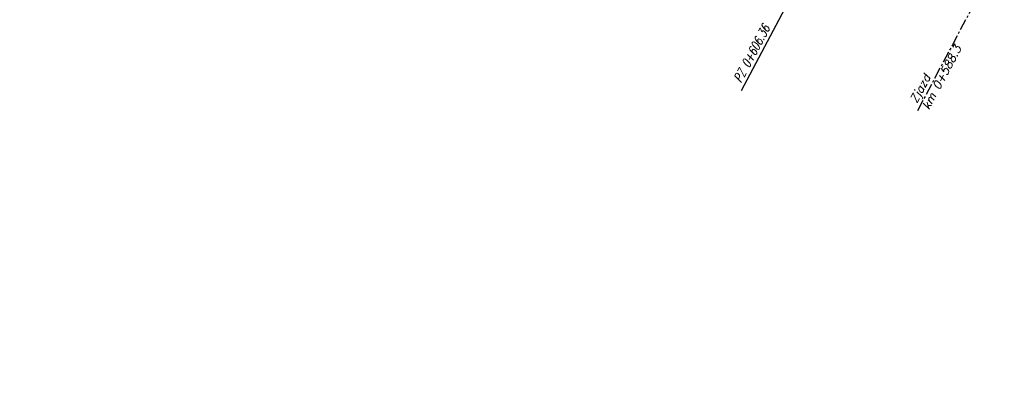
# Model space of a CAD drawing. Header units: metres. Extents: x 8431043 to 8456388, y 5766167 to 5771876.
# Tile 13 of 26: x 8433835 to 8433942, y 5770332 to 5770372. Entities that reach past the tile are written whole.
import ezdxf

# ---------------------------------------------------------------- set-up
doc = ezdxf.new("R2010")
doc.units = ezdxf.units.M
doc.linetypes.add('CENTER', pattern=[2, 1.25, -0.25, 0.25, -0.25])
doc.linetypes.add('CIĄGŁA', pattern=[0])
doc.layers.add('brud', color=255, linetype='CIĄGŁA', lineweight=30)
doc.layers.add('WYMIARY', color=253, linetype='Continuous', lineweight=13)
for name, color, linetype in [('C-DROGI-SYTUACJA-ETYKIETY', 1, 'Continuous'), ('S-5_opis_pkt_geometrycznych', 20, 'Continuous'), ('S-5_opis_Zjazd_ist_L', 7, 'Continuous')]:
    doc.layers.add(name, color=color, linetype=linetype)
doc.styles.add('! rom po 1.8mm', font='romans.shx', dxfattribs={"width": 0.75, "oblique": 15})
doc.styles.add('! romans poch 1.8 mm szer 1', font='romans.shx', dxfattribs={"oblique": 15, "height": 1.8})
doc.styles.add('ISOCP', font='geniso.shx')
doc.styles.add('własny_500', font='isocp.shx', dxfattribs={"width": 0.9, "height": 1.2})
doc.dimstyles.new('kopia własny 500', dxfattribs={"dimtxt": 1.2, "dimasz": 0.8, "dimexe": 0.1795, "dimexo": 0.0625, "dimgap": 0.09, "dimtad": 3, "dimdec": 1, "dimzin": 0, "dimdsep": 46, "dimtxsty": 'własny_500', "dimblk": 'ARCHTICK', "dimcen": 0.09, "dimaunit": 2, "dimadec": 4, "dimazin": 0, "dimtfac": 1, "dimtdec": 1, "dimtofl": 0, "dimtmove": 2, "dimatfit": 3, "dimldrblk": 'ARCHTICK', "dimfxl": 1, "dimtolj": 1, "dimtzin": 0, "dimarcsym": 0})

# ---------------------------------------------------------------- blocks, each defined once
blk = doc.blocks.new('_ARCHTICK')
at = {"color": 0, "linetype": 'ByBlock', "const_width": 0.15}
blk.add_lwpolyline([(-0.5, -0.5), (0.5, 0.5)], dxfattribs=at)
blk = doc.blocks.new('*D74')
at = {"layer": 'Defpoints', "color": 0, "transparency": 16777216}
for p in [(8434749.83, 5771876.32), (8434750.94, 5771875.58), (8432377.71, 5768319.94)]:
    blk.add_point(p, dxfattribs=at)
at = {"layer": 'WYMIARY', "color": 0, "lineweight": -2, "transparency": 16777216}
blk.add_line((8432378.82, 5768319.2), (8434750.94, 5771875.58), dxfattribs=at)
at = {"layer": 'WYMIARY', "color": 0, "lineweight": -2, "transparency": 16777216, "xscale": 0.75, "yscale": 0.75, "zscale": 0.75}
for p, rotation in [((8434750.94, 5771875.58), 56.2965312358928), ((8432378.82, 5768319.2), 236.2965312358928)]:
    blk.add_blockref('_ARCHTICK', p, dxfattribs=dict(at, rotation=rotation))
at = {"layer": 'WYMIARY', "color": 0, "transparency": 16777216, "insert": (8433564.29, 5770097.78), "char_height": 1.25, "attachment_point": 5, "rotation": 56.2965, "style": 'ISOCP'}
blk.add_mtext('\\A1;4274.9', dxfattribs=at)
blk = doc.blocks.new('dfff')
at = {"layer": 'S-5_opis_pkt_geometrycznych', "color": 20, "linetype": 'Continuous', "lineweight": -3}
blk.add_line((8433913.64, 5770364.4), (8433925.15, 5770386.16), dxfattribs=at)
at = {"layer": 'S-5_opis_pkt_geometrycznych', "color": 20, "linetype": 'Continuous', "lineweight": -3, "insert": (8433915.9, 5770371.7), "char_height": 1, "attachment_point": 3, "rotation": 62.1382, "style": '! rom po 1.8mm'}
blk.add_mtext('{\\C256;PZ 0+606.36}', dxfattribs=at)
blk = doc.blocks.new('dfggg')
at = {"layer": 'S-5_opis_Zjazd_ist_L', "color": 1, "linetype": 'CENTER', "lineweight": -3}
blk.add_line((8433940, 5770375.67), (8433932.77, 5770361.99), dxfattribs=at)
at = {"layer": 'S-5_opis_Zjazd_ist_L', "color": 1, "linetype": 'Continuous', "lineweight": -3, "insert": (8433933.05, 5770362.8), "char_height": 0.9, "attachment_point": 4, "rotation": 62.1382, "style": '! romans poch 1.8 mm szer 1'}
blk.add_mtext('Zjazd\\Pkm 0+588.3', dxfattribs=at)

msp = doc.modelspace()

# ---------------------------------------------------------------- block references
at = {"layer": 'brud', "color": 4, "lineweight": 35}
msp.add_blockref('dfff', (0, 0), dxfattribs=at)
at = {"layer": 'C-DROGI-SYTUACJA-ETYKIETY'}
msp.add_blockref('dfggg', (0, 0), dxfattribs=at)

# ---------------------------------------------------------------- dimensions: what is measured, and where the dimension line sits
at = {"layer": 'WYMIARY', "color": 5}
dim = msp.add_aligned_dim(p1=(8432377.71, 5768319.94), p2=(8434749.83, 5771876.32), distance=-1.34, dimstyle='kopia własny 500', override={"dimtxt": 1.25, "dimasz": 0.75, "dimtxsty": 'ISOCP', "dimse1": 1, "dimse2": 1, "dimtmove": 1}, dxfattribs=at)
dim.commit()
dim.dimension.update_dxf_attribs({"geometry": '*D74', "text_midpoint": (8433564.29, 5770097.78)})

doc.saveas('drawing.dxf')
